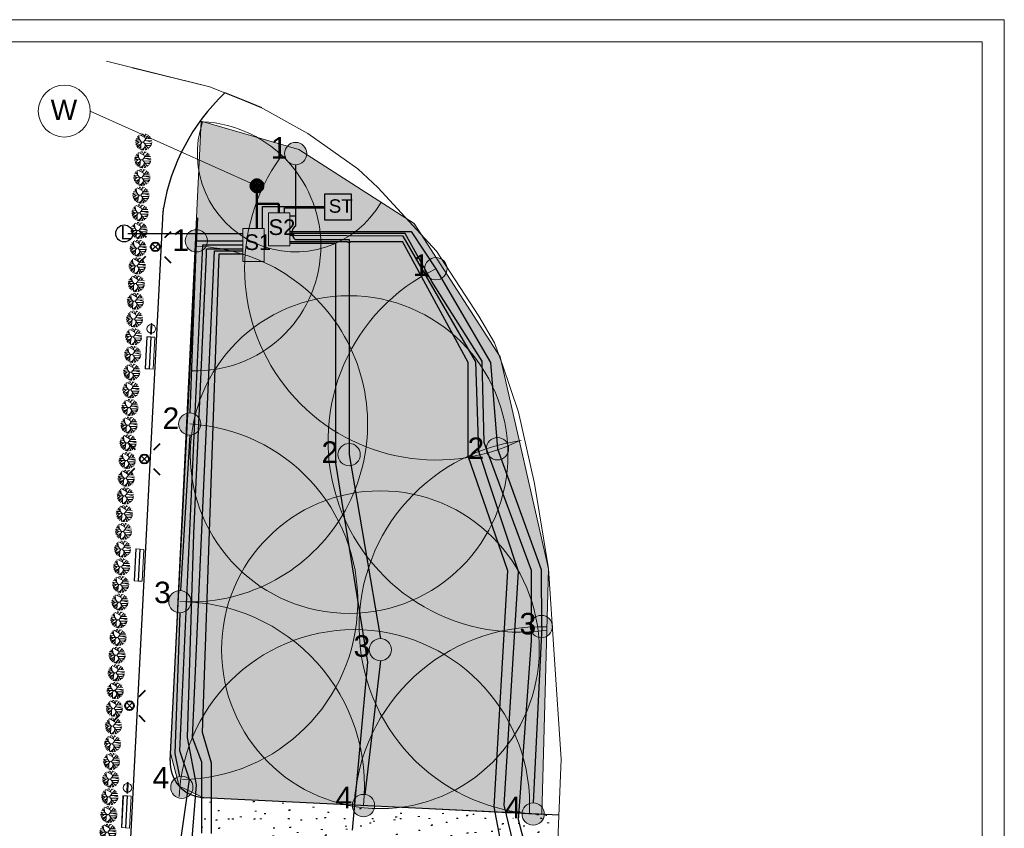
# Model space of a CAD drawing. Header units: metres. Extents: x -0.21 to 0.92, y -0.3 to 0.33.
# Tile 9 of 18: x -0.01 to 0.21, y 0.11 to 0.3. Entities that reach past the tile are written whole.
import ezdxf

# ---------------------------------------------------------------- set-up
doc = ezdxf.new("R2010")
doc.units = ezdxf.units.M
doc.header["$LTSCALE"] = 0.0127
doc.layers.add('Design Layer-1', color=7, linetype='Continuous')
doc.layers.add('nawodnienie', color=7, linetype='Continuous')
doc.styles.add('Arial', font='arial.ttf')

# ---------------------------------------------------------------- blocks, each defined once
blk = doc.blocks.new('thuja M')
at = {"color": 3, "linetype": 'Continuous', "lineweight": 18, "true_color": 0x00ff00, "transparency": 33554687}
for p, q in [((6591187.757298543, 5674830.096111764), (6591187.476172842, 5674830.512237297)), ((6591187.615339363, 5674830.306241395), (6591187.588582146, 5674830.611166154)), ((6591188.030408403, 5674830.43351465), (6591187.647005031, 5674830.646760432)), ((6591187.802077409, 5674830.560510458), (6591187.822690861, 5674830.70950627)), ((6591188.092481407, 5674830.307144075), (6591187.890200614, 5674830.718954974)), ((6591188.004995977, 5674830.485250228), (6591188.08761177, 5674830.704294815)), ((6591188.053624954, 5674830.613528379), (6591188.201847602, 5674830.665242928)), ((6591188.280421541, 5674830.342514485), (6591188.385812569, 5674830.537875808)), ((6591188.372994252, 5674830.339919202), (6591188.434070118, 5674830.483874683)), ((6591187.932484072, 5674830.091455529), (6591187.316962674, 5674830.102640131)), ((6591187.457453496, 5674829.974068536), (6591187.319763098, 5674830.035351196)), ((6591187.515200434, 5674830.099701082), (6591187.332187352, 5674830.232446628)), ((6591187.618378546, 5674830.24982669), (6591187.35223022, 5674830.261294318)), ((6591187.594883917, 5674830.100575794), (6591187.361905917, 5674829.886115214)), ((6591187.37633933, 5674829.844892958), (6591187.683891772, 5674829.914029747)), ((6591187.561166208, 5674830.386429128), (6591187.379543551, 5674830.367965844)), ((6591187.522137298, 5674829.877667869), (6591187.429093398, 5674829.737355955)), ((6591187.830801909, 5674830.095022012), (6591187.484603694, 5674829.668508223)), ((6591187.729639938, 5674829.777387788), (6591187.572821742, 5674829.590013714)), ((6591187.626414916, 5674830.24982669), (6591187.649350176, 5674830.24982669)), ((6591187.735827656, 5674829.978014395), (6591187.721373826, 5674829.509372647)), ((6591188.070579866, 5674829.895879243), (6591187.929112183, 5674829.468954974)), ((6591188.001894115, 5674829.993154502), (6591188.561667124, 5674829.997445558)), ((6591188.015133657, 5674830.18780417), (6591188.560593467, 5674830.199127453)), ((6591188.024558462, 5674829.756994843), (6591188.174064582, 5674829.512943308)), ((6591188.121132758, 5674829.837453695), (6591188.509006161, 5674829.826873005)), ((6591188.125957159, 5674830.346844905), (6591188.521175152, 5674830.335764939)), ((6591188.17450903, 5674830.191112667), (6591188.569283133, 5674830.088965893)), ((6591188.247175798, 5674829.834015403), (6591188.471836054, 5674829.759471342)), ((6591188.300516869, 5674829.832560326), (6591188.534572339, 5674829.889323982)), ((6591188.403025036, 5674829.996229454), (6591188.546283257, 5674829.926737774)), ((6591188.00248097, 5674829.690368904), (6591187.774761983, 5674829.49185339)), ((6591187.880666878, 5674829.584176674), (6591187.884487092, 5674829.471548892)), ((6591188.098569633, 5674829.636180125), (6591188.078089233, 5674829.483518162)), ((6591188.232857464, 5674829.666055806), (6591188.406486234, 5674829.673795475))]:
    blk.add_line(p, q, dxfattribs=at)
at = {"color": 3, "linetype": 'Continuous', "lineweight": 18, "true_color": 0x00ff00, "transparency": 33554687, "flags": 128}
blk.add_lwpolyline([(6591188.316175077, 5674830.597937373), (6591187.932484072, 5674830.091455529), (6591188.295490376, 5674829.577352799)], dxfattribs=at)
blk = doc.blocks.new('other_WLZ')
at = {"color": 250, "linetype": 'Continuous', "lineweight": 100, "true_color": 0x333333, "transparency": 33554687}
blk.add_polyline3d([(0.300000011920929, 1.836970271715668e-17, 0), (0.2942355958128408, -0.05852709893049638, 0), (0.2771638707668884, -0.114805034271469, 0), (0.2494408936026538, -0.166671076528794, 0), (0.212132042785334, -0.212132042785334, 0), (0.166671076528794, -0.2494408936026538, 0), (0.114805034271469, -0.2771638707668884, 0), (0.05852709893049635, -0.2942355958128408, 0), (0, -0.300000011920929, 0), (-0.05852709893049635, -0.2942355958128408, 0), (-0.114805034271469, -0.2771638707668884, 0), (-0.166671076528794, -0.2494408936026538, 0), (-0.212132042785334, -0.212132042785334, 0), (-0.2494408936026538, -0.166671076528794, 0), (-0.2771638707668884, -0.114805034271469, 0), (-0.2942355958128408, -0.05852709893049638, 0), (-0.300000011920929, 1.836970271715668e-17, 0), (-0.2942355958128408, 0.05852709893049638, 0), (-0.2771638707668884, 0.114805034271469, 0), (-0.2494408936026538, 0.166671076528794, 0), (-0.212132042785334, 0.212132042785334, 0), (-0.166671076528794, 0.2494408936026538, 0), (-0.114805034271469, 0.2771638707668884, 0), (-0.05852709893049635, 0.2942355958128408, 0), (0, 0.300000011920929, 0), (0.05852709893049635, 0.2942355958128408, 0), (0.114805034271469, 0.2771638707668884, 0), (0.166671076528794, 0.2494408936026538, 0), (0.212132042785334, 0.212132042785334, 0), (0.2494408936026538, 0.166671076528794, 0), (0.2771638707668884, 0.114805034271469, 0), (0.2942355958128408, 0.05852709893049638, 0), (0.300000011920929, 1.836970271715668e-17, 0)], dxfattribs=at)
blk = doc.blocks.new('other_UGE')
at = {"color": 250, "linetype": 'Continuous', "lineweight": 100, "true_color": 0x333333, "transparency": 33554687}
blk.add_polyline3d([(0.0625, 3.827021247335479e-18, 0), (0.0612990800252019, -0.01219314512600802, 0), (0.05774247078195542, -0.02391771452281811, 0), (0.05196685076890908, -0.03472313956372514, 0), (0.04419417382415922, -0.04419417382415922, 0), (0.03472313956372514, -0.05196685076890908, 0), (0.02391771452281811, -0.05774247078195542, 0), (0.01219314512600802, -0.0612990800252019, 0), (0, -0.0625, 0), (-0.01219314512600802, -0.0612990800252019, 0), (-0.02391771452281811, -0.05774247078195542, 0), (-0.03472313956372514, -0.05196685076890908, 0), (-0.04419417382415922, -0.04419417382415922, 0), (-0.05196685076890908, -0.03472313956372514, 0), (-0.05774247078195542, -0.02391771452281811, 0), (-0.0612990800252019, -0.01219314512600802, 0), (-0.0625, 3.827021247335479e-18, 0), (-0.0612990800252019, 0.01219314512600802, 0), (-0.05774247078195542, 0.02391771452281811, 0), (-0.05196685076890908, 0.03472313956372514, 0), (-0.04419417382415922, 0.04419417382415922, 0), (-0.03472313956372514, 0.05196685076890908, 0), (-0.02391771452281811, 0.05774247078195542, 0), (-0.01219314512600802, 0.0612990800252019, 0), (0, 0.0625, 0), (0.01219314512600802, 0.0612990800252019, 0), (0.02391771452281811, 0.05774247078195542, 0), (0.03472313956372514, 0.05196685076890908, 0), (0.04419417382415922, 0.04419417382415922, 0), (0.05196685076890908, 0.03472313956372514, 0), (0.05774247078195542, 0.02391771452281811, 0), (0.0612990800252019, 0.01219314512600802, 0), (0.0625, 3.827021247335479e-18, 0)], dxfattribs=at)
blk = doc.blocks.new('Group-27-1')
at = {"color": 150, "linetype": 'Continuous', "lineweight": 5, "true_color": 0x008ee9, "transparency": 33554687}
blk.add_circle((-0.5655923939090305, 69.04446396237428), 1.466129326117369, dxfattribs=at)
at = {"color": 150, "true_color": 0x008ee9, "transparency": 33554687, "insert": (-1.335466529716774, 69.68570160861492), "char_height": 1.136881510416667, "attachment_point": 1, "line_spacing_factor": 0.9673603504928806, "style": 'Arial'}
blk.add_mtext('W', dxfattribs=at)

msp = doc.modelspace()

# ---------------------------------------------------------------- hatches: boundary and pattern name
at = {"layer": 'nawodnienie', "linetype": 'Continuous', "lineweight": 0, "true_color": 0xe2e6cf, "transparency": 33554687}
msp.add_hatch(color=254, dxfattribs=at).paths.add_polyline_path([(0.1055522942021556, 0.1174000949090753), (0.03802762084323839, 0.1207760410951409), (0.02921887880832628, 0.1211886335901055), (0.02367946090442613, 0.1238122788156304), (0.0217068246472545, 0.131236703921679), (0.02195177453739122, 0.135942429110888), (0.0286056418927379, 0.2738826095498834), (0.05066729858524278, 0.267499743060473), (0.07670872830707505, 0.2507641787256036), (0.09613703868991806, 0.2206723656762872), (0.1070424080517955, 0.1728608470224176)])
at = {"layer": 'nawodnienie', "linetype": 'Continuous', "lineweight": 0, "true_color": 0x6c00d2, "transparency": 33554687}
h = msp.add_hatch(color=192, dxfattribs=at)
edge = h.paths.add_edge_path()
edge.add_arc((0.04996964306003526, 0.2665795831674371), 0.002516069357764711, 0, 360)
at = {"layer": 'nawodnienie', "linetype": 'Continuous', "lineweight": 0, "true_color": 0xd4afda, "transparency": 33554687}
msp.add_hatch(color=9, dxfattribs=at).paths.add_polyline_path([(0.0565568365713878, 0.25752), (0.06253637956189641, 0.25752), (0.06253637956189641, 0.2515404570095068), (0.0565568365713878, 0.2515404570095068)])
at = {"layer": 'nawodnienie', "linetype": 'Continuous', "lineweight": 0, "true_color": 0xe9f3f3, "transparency": 33554687}
for points in [[(0.0438461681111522, 0.2531698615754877), (0.0486880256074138, 0.2531698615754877), (0.0486880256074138, 0.2457371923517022), (0.0438461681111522, 0.2457371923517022)], [(0.03804871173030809, 0.2496867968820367), (0.04289056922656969, 0.2496867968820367), (0.04289056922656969, 0.2422541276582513), (0.03804871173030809, 0.2422541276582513)]]:
    msp.add_hatch(color=7, dxfattribs=at).paths.add_polyline_path(points)
at = {"layer": 'nawodnienie', "linetype": 'Continuous', "lineweight": 0, "true_color": 0x0031d1, "transparency": 33554687}
h = msp.add_hatch(color=162, dxfattribs=at)
edge = h.paths.add_edge_path()
edge.add_arc((0.0275405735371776, 0.2468823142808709), 0.002516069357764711, 0, 360)
at = {"layer": 'nawodnienie', "linetype": 'Continuous', "lineweight": 0, "true_color": 0xff0000, "transparency": 33554687}
h = msp.add_hatch(color=1, dxfattribs=at)
edge = h.paths.add_edge_path()
edge.add_arc((0.08163868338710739, 0.2405847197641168), 0.002516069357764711, 0, 360)
at = {"layer": 'nawodnienie', "linetype": 'Continuous', "lineweight": 0, "true_color": 0x0031d1, "transparency": 33554687}
h = msp.add_hatch(color=162, dxfattribs=at)
edge = h.paths.add_edge_path()
edge.add_arc((0.02605607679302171, 0.2055410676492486), 0.002516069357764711, 0, 360)
at = {"layer": 'nawodnienie', "linetype": 'Continuous', "lineweight": 0, "true_color": 0xff0000, "transparency": 33554687}
h = msp.add_hatch(color=1, dxfattribs=at)
edge = h.paths.add_edge_path()
edge.add_arc((0.09554889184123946, 0.1999509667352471), 0.002516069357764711, 0, 360)
at = {"layer": 'nawodnienie', "linetype": 'Continuous', "lineweight": 0, "true_color": 0x6c00d2, "transparency": 33554687}
h = msp.add_hatch(color=192, dxfattribs=at)
edge = h.paths.add_edge_path()
edge.add_arc((0.06204627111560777, 0.1986318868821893), 0.002516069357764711, 0, 360)
at = {"layer": 'nawodnienie', "linetype": 'Continuous', "lineweight": 0, "true_color": 0x0031d1, "transparency": 33554687}
h = msp.add_hatch(color=162, dxfattribs=at)
edge = h.paths.add_edge_path()
edge.add_arc((0.0238298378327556, 0.1654345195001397), 0.002516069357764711, 0, 360)
at = {"layer": 'nawodnienie', "linetype": 'Continuous', "lineweight": 0, "true_color": 0xff0000, "transparency": 33554687}
h = msp.add_hatch(color=1, dxfattribs=at)
edge = h.paths.add_edge_path()
edge.add_arc((0.1054447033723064, 0.1598183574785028), 0.002516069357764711, 0, 360)
at = {"layer": 'nawodnienie', "linetype": 'Continuous', "lineweight": 0, "true_color": 0x6c00d2, "transparency": 33554687}
h = msp.add_hatch(color=192, dxfattribs=at)
edge = h.paths.add_edge_path()
edge.add_arc((0.06910155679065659, 0.1545935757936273), 0.002516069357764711, 0, 360)
at = {"layer": 'nawodnienie', "linetype": 'Continuous', "lineweight": 5, "true_color": 0xff00ff, "transparency": 33554687}
h = msp.add_hatch(dxfattribs=at)
h.set_pattern_fill('AR-SAND_3-1', color=6, scale=4.000000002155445, style=0, pattern_type=2)
h.set_pattern_definition([(-48.55481375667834, (2118.142719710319, -11944.28346248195), (0.01558888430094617, 0.001588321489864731), [0.0001599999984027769, -0.03922015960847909]), (-48.55481375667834, (2118.142930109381, -11944.28370075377), (0.01558888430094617, 0.001588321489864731), [0.0001599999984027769, -0.03922015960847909]), (-48.55481375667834, (2118.142932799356, -11944.2837038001), (0.01558888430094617, 0.001588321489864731), [0.0001599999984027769, -0.03922015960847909]), (-48.55481375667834, (2118.143167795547, -11944.28396992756), (0.01558888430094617, 0.001588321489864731), [0.0001599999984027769, -0.03922015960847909]), (-48.55481375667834, (2118.143170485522, -11944.28397297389), (0.01558888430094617, 0.001588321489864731), [0.0001599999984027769, -0.03922015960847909]), (-78.5548140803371, (2118.142719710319, -11944.28346248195), (0.02387374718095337, -0.01277244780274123), [0.0001599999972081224, -0.02190751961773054]), (-78.5548140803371, (2118.142754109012, -11944.28363238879), (0.02387374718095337, -0.01277244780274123), [0.0001599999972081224, -0.02190751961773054]), (-78.5548140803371, (2118.142754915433, -11944.28363637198), (0.02387374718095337, -0.01277244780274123), [0.0001599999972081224, -0.02190751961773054]), (-78.5548140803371, (2118.142811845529, -11944.28391756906), (0.02387374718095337, -0.01277244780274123), [0.0001599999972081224, -0.02190751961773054]), (-78.5548140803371, (2118.14281265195, -11944.28392155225), (0.02387374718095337, -0.01277244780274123), [0.0001599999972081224, -0.02190751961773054]), (-118.5548147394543, (2118.142031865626, -11944.27348873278), (0.001787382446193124, -0.025248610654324), [0.0001599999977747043, -0.03763519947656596]), (-118.5548147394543, (2118.141980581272, -11944.27358297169), (0.001787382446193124, -0.025248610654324), [0.0001599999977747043, -0.03763519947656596]), (-118.5548147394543, (2118.141978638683, -11944.27358654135), (0.001787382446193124, -0.025248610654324), [0.0001599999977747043, -0.03763519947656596]), (-118.5548147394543, (2118.141799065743, -11944.27391652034), (0.001787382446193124, -0.025248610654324), [0.0001599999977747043, -0.03763519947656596]), (-118.5548147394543, (2118.141797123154, -11944.27392008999), (0.001787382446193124, -0.025248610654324), [0.0001599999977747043, -0.03763519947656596]), (-128.5548148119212, (2118.142031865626, -11944.27348873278), (0.00879793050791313, -0.02388508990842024), [0.0001599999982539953, -0.02243583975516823]), (-128.5548148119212, (2118.141997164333, -11944.27353227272), (0.00879793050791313, -0.02388508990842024), [0.0001599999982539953, -0.02243583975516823]), (-128.5548148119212, (2118.141994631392, -11944.27353545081), (0.00879793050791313, -0.02388508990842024), [0.0001599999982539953, -0.02243583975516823]), (-128.5548148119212, (2118.14184026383, -11944.2737291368), (0.00879793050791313, -0.02388508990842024), [0.0001599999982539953, -0.02243583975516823]), (-128.5548148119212, (2118.141837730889, -11944.2737323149), (0.00879793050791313, -0.02388508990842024), [0.0001599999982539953, -0.02243583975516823])])
h.paths.add_polyline_path([(-0.00472076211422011, -0.2247465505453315), (0.00325159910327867, -0.2251591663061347), (0.02162269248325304, 0.1295862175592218), (0.01360725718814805, 0.1296019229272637)])
at = {"layer": 'nawodnienie', "linetype": 'Continuous', "lineweight": 0, "true_color": 0x0031d1, "transparency": 33554687}
h = msp.add_hatch(color=162, dxfattribs=at)
edge = h.paths.add_edge_path()
edge.add_arc((0.02428118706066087, 0.1235272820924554), 0.002516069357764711, 0, 360)
at = {"layer": 'nawodnienie', "linetype": 'Continuous', "lineweight": 5, "true_color": 0xff00ff, "transparency": 33554687}
h = msp.add_hatch(dxfattribs=at)
h.set_pattern_fill('AR-SAND_3', color=6, style=0, pattern_type=2)
h.set_pattern_definition([(37.50000000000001, (0.0001376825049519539, 1.353553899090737), (-0.0001280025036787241, 0.00391530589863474), [4e-05, -0.009805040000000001]), (37.50000000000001, (0.0002007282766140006, 1.353602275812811), (-0.0001280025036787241, 0.00391530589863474), [4e-05, -0.009805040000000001]), (37.50000000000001, (0.0002015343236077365, 1.353602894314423), (-0.0001280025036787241, 0.00391530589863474), [4e-05, -0.009805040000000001]), (37.50000000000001, (0.0002719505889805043, 1.353656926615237), (-0.0001280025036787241, 0.00391530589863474), [4e-05, -0.009805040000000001]), (37.50000000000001, (0.0002727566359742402, 1.353657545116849), (-0.0001280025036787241, 0.00391530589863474), [4e-05, -0.009805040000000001]), (7.499999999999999, (0.0001376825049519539, 1.353553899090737), (0.003596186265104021, 0.005734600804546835), [4e-05, -0.005476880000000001]), (7.499999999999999, (0.0001806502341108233, 1.353559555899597), (0.003596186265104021, 0.005734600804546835), [4e-05, -0.005476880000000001]), (7.499999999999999, (0.0001816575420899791, 1.353559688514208), (0.003596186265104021, 0.005734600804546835), [4e-05, -0.005476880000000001]), (7.499999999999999, (0.0002527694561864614, 1.353569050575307), (0.003596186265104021, 0.005734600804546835), [4e-05, -0.005476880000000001]), (7.499999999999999, (0.0002537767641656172, 1.353569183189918), (0.003596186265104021, 0.005734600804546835), [4e-05, -0.005476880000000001]), (-32.50000000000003, (-0.002361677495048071, 1.353553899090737), (0.006327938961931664, 1.149747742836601e-05), [4e-05, -0.009408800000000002]), (-32.50000000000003, (-0.002339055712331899, 1.353539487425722), (0.006327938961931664, 1.149747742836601e-05), [4e-05, -0.009408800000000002]), (-32.50000000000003, (-0.002338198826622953, 1.35353894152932), (0.006327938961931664, 1.149747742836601e-05), [4e-05, -0.009408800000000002]), (-32.50000000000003, (-0.002258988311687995, 1.353488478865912), (0.006327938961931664, 1.149747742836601e-05), [4e-05, -0.009408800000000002]), (-32.50000000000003, (-0.002258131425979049, 1.35348793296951), (0.006327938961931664, 1.149747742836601e-05), [4e-05, -0.009408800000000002]), (-42.50000000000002, (-0.002361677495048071, 1.353553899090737), (0.006108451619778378, 0.001783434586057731), [4.000000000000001e-05, -0.005608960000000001]), (-42.50000000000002, (-0.002351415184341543, 1.353544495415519), (0.006108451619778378, 0.001783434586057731), [4.000000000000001e-05, -0.005608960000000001]), (-42.50000000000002, (-0.002350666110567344, 1.353543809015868), (0.006108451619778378, 0.001783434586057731), [4.000000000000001e-05, -0.005608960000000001]), (-42.50000000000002, (-0.002305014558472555, 1.353501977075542), (0.006108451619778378, 0.001783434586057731), [4.000000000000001e-05, -0.005608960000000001]), (-42.50000000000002, (-0.002304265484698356, 1.353501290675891), (0.006108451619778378, 0.001783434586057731), [4.000000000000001e-05, -0.005608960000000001])])
h.paths.add_polyline_path([(0.1091061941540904, 0.1092449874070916), (0.1094194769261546, 0.1172394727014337), (0.02921887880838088, 0.1211886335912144), (0.02876241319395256, 0.1132006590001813)])
at = {"layer": 'nawodnienie', "linetype": 'Continuous', "lineweight": 0, "true_color": 0x6c00d2, "transparency": 33554687}
h = msp.add_hatch(color=192, dxfattribs=at)
edge = h.paths.add_edge_path()
edge.add_arc((0.06529794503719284, 0.1194119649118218), 0.002516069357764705, 0, 360)
at = {"layer": 'nawodnienie', "linetype": 'Continuous', "lineweight": 0, "true_color": 0xff0000, "transparency": 33554687}
h = msp.add_hatch(color=1, dxfattribs=at)
edge = h.paths.add_edge_path()
edge.add_arc((0.1035966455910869, 0.1174978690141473), 0.002516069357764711, 0, 360)

# ---------------------------------------------------------------- linework, layer by layer
at = {"layer": 'Design Layer-1', "color": 7, "linetype": 'Continuous', "lineweight": 5, "transparency": 33554687, "flags": 128}
msp.add_lwpolyline([(-0.21016, 0.2968), (-0.2101599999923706, -0.2973806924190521), (0.2099677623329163, -0.2973806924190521), (0.2099677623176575, 0.2968), (-0.21016, 0.2968)], dxfattribs=at)
at = {"layer": 'Design Layer-1', "color": 7, "linetype": 'Continuous', "lineweight": 18, "transparency": 33554687, "flags": 128}
msp.add_lwpolyline([(-0.2051584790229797, 0.2917984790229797), (-0.2051584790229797, -0.2923791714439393), (0.2049662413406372, -0.2923791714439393), (0.2049662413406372, 0.2917984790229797)], close=True, dxfattribs=at)
at = {"layer": 'nawodnienie', "color": 7, "linetype": 'Continuous', "lineweight": 18, "transparency": 33554687}
msp.add_line((0.007234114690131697, 0.2874098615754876), (0.0306341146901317, 0.2816098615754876), dxfattribs=at)
at = {"layer": 'nawodnienie', "color": 6, "linetype": 'Continuous', "lineweight": 30, "true_color": 0xff00ff, "transparency": 33554687}
for p, q in [((0.03400131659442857, 0.2802655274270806), (0.03384173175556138, 0.2801533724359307)), ((0.0384741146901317, 0.2784798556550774), (0.03400131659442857, 0.2802655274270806)), ((0.04233673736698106, 0.2768894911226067), (0.0384741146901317, 0.2784798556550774)), ((0.04233662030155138, 0.2768894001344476), (0.04233673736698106, 0.2768894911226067)), ((0.02002469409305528, 0.2534148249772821), (-0.006095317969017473, -0.2509510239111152)), ((0.02162269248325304, 0.1295862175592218), (0.02786698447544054, 0.2520853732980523)), ((0.02786698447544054, 0.2520853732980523), (0.02786724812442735, 0.2520856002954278)), ((0.01396934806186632, 0.1364860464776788), (0.0139692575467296, 0.136487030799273)), ((0.02195177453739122, 0.135942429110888), (0.02194831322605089, 0.1359741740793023)), ((0.1094288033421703, 0.1172391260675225), (0.02921887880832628, 0.1211886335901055))]:
    msp.add_line(p, q, dxfattribs=at)
at = {"layer": 'nawodnienie', "color": 150, "linetype": 'Continuous', "lineweight": 5, "true_color": 0x008ee9, "transparency": 33554687}
msp.add_line((0.003602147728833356, 0.2761778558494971), (0.0412341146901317, 0.2592898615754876), dxfattribs=at)
at = {"layer": 'nawodnienie', "color": 4, "linetype": 'Continuous', "lineweight": 25, "true_color": 0x00feff, "transparency": 33554687}
for p, q in [((0.04996964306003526, 0.2640635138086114), (0.04996964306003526, 0.2502257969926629)), ((0.0486880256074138, 0.2524966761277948), (0.04996964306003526, 0.2524966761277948)), ((0.0486880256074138, 0.2490252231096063), (0.07602704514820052, 0.2490252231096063)), ((0.07602704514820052, 0.2490252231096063), (0.08163868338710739, 0.2405847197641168)), ((0.01207476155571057, 0.2485435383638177), (0.03804871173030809, 0.2485435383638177)), ((0.0275405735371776, 0.2468823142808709), (0.02605607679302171, 0.2080571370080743)), ((0.0275405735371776, 0.2468823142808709), (0.03804871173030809, 0.2468823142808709)), ((0.07466272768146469, 0.2485226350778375), (0.0486880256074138, 0.2485226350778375)), ((0.07423481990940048, 0.2479498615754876), (0.0486880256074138, 0.2480646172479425)), ((0.0486880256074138, 0.246769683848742), (0.06163518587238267, 0.246769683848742)), ((0.0499028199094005, 0.2471938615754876), (0.06204627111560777, 0.2471938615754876)), ((0.06204627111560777, 0.2471938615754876), (0.06204627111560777, 0.1986318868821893)), ((0.06245735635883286, 0.246769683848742), (0.07407186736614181, 0.246769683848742)), ((0.08891972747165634, 0.219394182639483), (0.07407186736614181, 0.246769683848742)), ((0.09063591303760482, 0.2195423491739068), (0.07423481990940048, 0.2479498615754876)), ((0.08074621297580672, 0.2377134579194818), (0.07466272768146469, 0.2485226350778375)), ((0.0238148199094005, 0.1317698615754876), (0.02904964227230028, 0.2459468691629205)), ((0.02904964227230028, 0.2459468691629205), (0.03804871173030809, 0.2459704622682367)), ((0.0298748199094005, 0.2438698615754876), (0.0298748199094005, 0.2450873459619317)), ((0.0298748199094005, 0.2450873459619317), (0.03804871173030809, 0.2450873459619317)), ((0.0308948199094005, 0.2284098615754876), (0.03162641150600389, 0.2446225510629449)), ((0.03162641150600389, 0.2446225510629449), (0.03804871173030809, 0.2446225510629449)), ((0.0590148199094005, 0.2463100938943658), (0.0486880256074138, 0.2463100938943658)), ((0.0590148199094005, 0.1966898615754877), (0.0590148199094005, 0.2463100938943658)), ((0.0269748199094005, 0.1807298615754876), (0.0298748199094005, 0.2438698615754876)), ((0.0289348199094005, 0.1358898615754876), (0.0327348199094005, 0.2439298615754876)), ((0.0327348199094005, 0.2439298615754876), (0.03804871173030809, 0.2439298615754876)), ((0.08163868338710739, 0.2405847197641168), (0.09399778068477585, 0.2194533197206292)), ((0.09207481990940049, 0.2196898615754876), (0.08074621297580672, 0.2377134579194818)), ((0.02667049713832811, 0.134795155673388), (0.0308948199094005, 0.2284098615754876)), ((0.08891972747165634, 0.1982785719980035), (0.08891972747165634, 0.219394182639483)), ((0.0913291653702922, 0.1993030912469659), (0.09063591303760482, 0.2195423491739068)), ((0.09250473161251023, 0.2013288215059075), (0.09207481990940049, 0.2196898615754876)), ((0.09399778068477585, 0.2194533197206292), (0.09554889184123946, 0.1999509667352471)), ((0.02605607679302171, 0.2030249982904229), (0.02397859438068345, 0.1679461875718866)), ((0.09425481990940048, 0.1966098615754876), (0.09250473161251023, 0.2013288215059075)), ((0.06204627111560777, 0.1986318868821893), (0.06910155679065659, 0.157109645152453)), ((0.09789481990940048, 0.1724098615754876), (0.08891972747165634, 0.1982785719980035)), ((0.1003078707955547, 0.1722672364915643), (0.0913291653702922, 0.1993030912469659)), ((0.09554889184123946, 0.1999509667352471), (0.1054148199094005, 0.1726898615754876)), ((0.06629481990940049, 0.1518098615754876), (0.0590148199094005, 0.1966898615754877)), ((0.1032148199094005, 0.1724499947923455), (0.09425481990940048, 0.1966098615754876)), ((0.02556, 0.13476), (0.0269748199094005, 0.1807298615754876)), ((0.09479340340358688, 0.1190917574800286), (0.09789481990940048, 0.1724098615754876)), ((0.09701481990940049, 0.1194898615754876), (0.1003078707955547, 0.1722672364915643)), ((0.1032148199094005, 0.1565698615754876), (0.1032148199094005, 0.1724499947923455)), ((0.1054148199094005, 0.1726898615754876), (0.1054447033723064, 0.1598183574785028)), ((0.0238298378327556, 0.1629184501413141), (0.0226948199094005, 0.1311698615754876)), ((0.1055684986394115, 0.159800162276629), (0.1035966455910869, 0.120013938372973)), ((0.1002948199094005, 0.1162098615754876), (0.1032148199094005, 0.1565698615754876)), ((0.06280300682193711, 0.1138727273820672), (0.06629481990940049, 0.1518098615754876)), ((0.06910155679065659, 0.1520775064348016), (0.06558895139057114, 0.1219111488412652)), ((0.03099466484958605, 0.129013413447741), (0.0289348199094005, 0.1358898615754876)), ((0.02761481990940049, 0.1240498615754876), (0.02556, 0.13476)), ((0.02876241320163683, 0.1292164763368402), (0.02667049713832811, 0.134795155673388)), ((0.0226948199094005, 0.1311698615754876), (0.02376982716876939, 0.1259908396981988)), ((0.02603943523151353, 0.125327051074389), (0.0238148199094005, 0.1317698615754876)), ((0.02876241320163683, 0.1132006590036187), (0.02876241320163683, 0.1292164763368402)), ((0.03099466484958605, 0.1130904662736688), (0.03099466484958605, 0.129013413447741)), ((0.02397358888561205, 0.1110584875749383), (0.02603943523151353, 0.125327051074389)), ((0.02625481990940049, 0.1076098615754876), (0.02761481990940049, 0.1240498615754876)), ((0.09732157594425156, 0.1057169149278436), (0.09479340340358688, 0.1190917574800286)), ((0.1004948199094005, 0.1051298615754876), (0.09701481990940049, 0.1194898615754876)), ((0.1019268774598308, 0.1098804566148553), (0.1002948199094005, 0.1162098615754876))]:
    msp.add_line(p, q, dxfattribs=at)
at = {"layer": 'nawodnienie', "color": 162, "linetype": 'Continuous', "lineweight": 50, "true_color": 0x0031d1, "transparency": 33554687}
for p, q in [((0.0412341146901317, 0.2592898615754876), (0.0412341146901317, 0.2552342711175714)), ((0.0412341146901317, 0.2552342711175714), (0.04621047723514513, 0.2552342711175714)), ((0.0412341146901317, 0.2552342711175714), (0.0412341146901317, 0.2496867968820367)), ((0.04621047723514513, 0.2552342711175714), (0.04621047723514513, 0.2531698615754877))]:
    msp.add_line(p, q, dxfattribs=at)
at = {"layer": 'nawodnienie', "color": 7, "linetype": 'Continuous', "lineweight": 25, "transparency": 33554687}
for p, q in [((0.04247276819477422, 0.2496867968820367), (0.04247276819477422, 0.2546609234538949)), ((0.04247276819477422, 0.2546609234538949), (0.0565568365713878, 0.2546609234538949)), ((0.0474775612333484, 0.2531698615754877), (0.0474775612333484, 0.2543588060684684)), ((0.0474775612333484, 0.2543588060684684), (0.0565568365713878, 0.2543588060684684))]:
    msp.add_line(p, q, dxfattribs=at)
at = {"layer": 'nawodnienie', "color": 1, "linetype": 'Continuous', "lineweight": 40, "true_color": 0xff0000, "transparency": 33554687}
for p, q in [((0.01482220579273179, 0.2491256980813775), (0.01621114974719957, 0.2476866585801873)), ((0.02045312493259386, 0.2476115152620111), (0.02189216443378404, 0.2490004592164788)), ((0.01469696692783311, 0.2420557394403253), (0.0161360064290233, 0.2434446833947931)), ((0.02037798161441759, 0.2433695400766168), (0.02176692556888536, 0.2419305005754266)), ((0.01233943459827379, 0.201235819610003), (0.01372837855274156, 0.1997967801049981)), ((0.01797035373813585, 0.1997216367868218), (0.01940939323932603, 0.2011105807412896)), ((0.0122141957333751, 0.1941658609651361), (0.01365323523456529, 0.1955548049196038)), ((0.01789521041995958, 0.1954796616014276), (0.01928415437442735, 0.1940406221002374)), ((0.008991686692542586, 0.1455527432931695), (0.01038063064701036, 0.1441137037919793)), ((0.01462260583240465, 0.144038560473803), (0.01606164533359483, 0.1454275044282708)), ((0.008866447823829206, 0.1384827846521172), (0.01030548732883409, 0.139871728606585)), ((0.01454746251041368, 0.1397965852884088), (0.01593640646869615, 0.1383575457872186))]:
    msp.add_line(p, q, dxfattribs=at)
at = {"layer": 'nawodnienie', "color": 1, "linetype": 'Continuous', "lineweight": 9, "true_color": 0xff0000, "transparency": 33554687}
for p, q in [((0.01758744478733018, 0.2462352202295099), (0.01900168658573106, 0.2448209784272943)), ((0.01900168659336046, 0.2462352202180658), (0.01758744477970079, 0.2448209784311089)), ((0.01510467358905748, 0.1983453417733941), (0.01651891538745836, 0.1969310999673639)), ((0.01651891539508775, 0.1983453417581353), (0.01510467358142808, 0.1969310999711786)), ((0.01175692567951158, 0.1426622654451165), (0.01317116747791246, 0.1412480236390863)), ((0.01317116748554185, 0.1426622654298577), (0.01175692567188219, 0.141248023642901))]:
    msp.add_line(p, q, dxfattribs=at)
at = {"layer": 'nawodnienie', "color": 14, "linetype": 'Continuous', "lineweight": 9, "true_color": 0x990000, "transparency": 33554687, "flags": 128}
msp.add_lwpolyline([(0.01307565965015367, 0.285951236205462), (0.0306341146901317, 0.2816098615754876), (0.04202259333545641, 0.2770631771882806), (0.0527541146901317, 0.2711298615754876), (0.06399361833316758, 0.2631037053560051), (0.06849657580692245, 0.2589091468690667), (0.08175411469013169, 0.2445698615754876), (0.09134577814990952, 0.2298899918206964), (0.0948741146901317, 0.2238498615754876), (0.0966486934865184, 0.2188887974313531), (0.1003153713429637, 0.2082365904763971), (0.1038741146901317, 0.1920898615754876), (0.1070422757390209, 0.1728989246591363), (0.1083141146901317, 0.1534898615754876), (0.1099541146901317, 0.1298898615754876), (0.1052314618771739, 0.01615724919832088), (0.1021173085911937, -0.05742794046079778)], dxfattribs=at)
at = {"layer": 'nawodnienie', "color": 3, "linetype": 'Continuous', "lineweight": 18, "true_color": 0x00ff00, "transparency": 33554687, "flags": 128}
msp.add_lwpolyline([(0.1055522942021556, 0.1174000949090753), (0.03802762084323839, 0.1207760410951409), (0.02921887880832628, 0.1211886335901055), (0.02367946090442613, 0.1238122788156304), (0.0217068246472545, 0.131236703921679), (0.02195177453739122, 0.135942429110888), (0.0286056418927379, 0.2738826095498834), (0.05066729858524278, 0.267499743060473), (0.07670872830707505, 0.2507641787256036), (0.09613703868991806, 0.2206723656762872), (0.1070424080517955, 0.1728608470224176)], close=True, dxfattribs=at)
at = {"layer": 'nawodnienie', "color": 7, "linetype": 'Continuous', "lineweight": 25, "transparency": 33554687, "flags": 128}
msp.add_lwpolyline([(0.0565568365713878, 0.25752), (0.06253637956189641, 0.25752), (0.06253637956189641, 0.2515404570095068), (0.0565568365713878, 0.2515404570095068)], close=True, dxfattribs=at)
at = {"layer": 'nawodnienie', "color": 18, "linetype": 'Continuous', "lineweight": 5, "true_color": 0x000000, "transparency": 33554687, "flags": 128}
for points in [[(0.0438461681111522, 0.2531698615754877), (0.0486880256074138, 0.2531698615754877), (0.0486880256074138, 0.2457371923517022), (0.0438461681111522, 0.2457371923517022)], [(0.03804871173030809, 0.2496867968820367), (0.04289056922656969, 0.2496867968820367), (0.04289056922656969, 0.2422541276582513), (0.03804871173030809, 0.2422541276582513)]]:
    msp.add_lwpolyline(points, close=True, dxfattribs=at)
at = {"layer": 'nawodnienie', "color": 4, "linetype": 'Continuous', "lineweight": 9, "true_color": 0x00ffff, "transparency": 33554687, "flags": 128}
for points in [[(0.01731968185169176, 0.2282276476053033), (0.01751952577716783, 0.2282197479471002), (0.01742472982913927, 0.2258216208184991), (0.01722488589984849, 0.2258295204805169), (0.01731968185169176, 0.2282276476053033)], [(0.0119546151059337, 0.1246305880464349), (0.01215445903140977, 0.1246226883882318), (0.01205966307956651, 0.1222245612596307), (0.01185981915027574, 0.1222324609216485), (0.0119546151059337, 0.1246305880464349)]]:
    msp.add_lwpolyline(points, dxfattribs=at)
at = {"layer": 'nawodnienie', "color": 4, "linetype": 'Continuous', "lineweight": 18, "true_color": 0x00ffff, "transparency": 33554687, "flags": 128}
for points in [[(0.01599298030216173, 0.2180323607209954), (0.01609285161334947, 0.2180272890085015), (0.01645801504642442, 0.2252180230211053), (0.01635814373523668, 0.2252230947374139), (0.01599298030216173, 0.2180323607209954)], [(0.01599299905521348, 0.2180327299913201), (0.01609287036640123, 0.2180276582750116), (0.01645803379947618, 0.22521839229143), (0.01635816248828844, 0.2252234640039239), (0.01599299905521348, 0.2180327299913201)], [(0.01609287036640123, 0.2180276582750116), (0.01691181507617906, 0.2179860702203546), (0.01727697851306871, 0.2251768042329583), (0.01645803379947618, 0.22521839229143), (0.01609287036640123, 0.2180276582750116)], [(0.01609287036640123, 0.2180276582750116), (0.01691181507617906, 0.2179860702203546), (0.01727697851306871, 0.2251768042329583), (0.01645803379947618, 0.22521839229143), (0.01609287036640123, 0.2180276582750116)], [(0.01781065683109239, 0.217940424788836), (0.01699171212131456, 0.2179820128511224), (0.01735687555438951, 0.2251727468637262), (0.01817582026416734, 0.2251311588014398), (0.01781065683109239, 0.217940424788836)], [(0.01351287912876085, 0.1701427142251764), (0.01361275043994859, 0.1701376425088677), (0.01397791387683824, 0.1773283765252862), (0.0138780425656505, 0.1773334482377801), (0.01351287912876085, 0.1701427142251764)], [(0.01351287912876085, 0.1701427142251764), (0.01361275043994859, 0.1701376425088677), (0.01397791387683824, 0.1773283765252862), (0.0138780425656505, 0.1773334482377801), (0.01351287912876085, 0.1701427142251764)], [(0.01361275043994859, 0.1701376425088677), (0.01443169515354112, 0.1700960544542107), (0.01479685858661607, 0.1772867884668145), (0.01397791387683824, 0.1773283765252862), (0.01361275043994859, 0.1701376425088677)], [(0.01361275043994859, 0.1701376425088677), (0.01443169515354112, 0.1700960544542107), (0.01479685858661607, 0.1772867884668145), (0.01397791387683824, 0.1773283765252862), (0.01361275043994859, 0.1701376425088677)], [(0.01533053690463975, 0.1700504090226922), (0.01451159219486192, 0.1700919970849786), (0.01487675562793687, 0.1772827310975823), (0.0156957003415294, 0.177241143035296), (0.01533053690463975, 0.1700504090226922)], [(0.01062793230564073, 0.1144356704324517), (0.01072780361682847, 0.1144305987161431), (0.01109296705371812, 0.1216213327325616), (0.01099309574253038, 0.1216264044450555), (0.01062793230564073, 0.1144356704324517)], [(0.01062793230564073, 0.1144356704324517), (0.01072780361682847, 0.1144305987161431), (0.01109296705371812, 0.1216213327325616), (0.01099309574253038, 0.1216264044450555), (0.01062793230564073, 0.1144356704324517)], [(0.01072780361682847, 0.1144305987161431), (0.011546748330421, 0.1143890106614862), (0.01191191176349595, 0.1215797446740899), (0.01109296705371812, 0.1216213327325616), (0.01072780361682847, 0.1144305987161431)], [(0.01072780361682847, 0.1144305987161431), (0.011546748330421, 0.1143890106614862), (0.01191191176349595, 0.1215797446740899), (0.01109296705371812, 0.1216213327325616), (0.01072780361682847, 0.1144305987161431)], [(0.01244559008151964, 0.1143433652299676), (0.01162664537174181, 0.114384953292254), (0.01199180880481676, 0.1215756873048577), (0.01281075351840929, 0.1215340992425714), (0.01244559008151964, 0.1143433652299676)]]:
    msp.add_lwpolyline(points, dxfattribs=at)
at = {"layer": 'nawodnienie', "color": 7, "linetype": 'Continuous', "lineweight": 18, "transparency": 33554687, "flags": 128}
for points in [[(0.01781065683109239, 0.217940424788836), (0.01699171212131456, 0.2179820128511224), (0.01735687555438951, 0.2251727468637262), (0.01817582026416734, 0.2251311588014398), (0.01781065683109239, 0.217940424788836)], [(0.01533053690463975, 0.1700504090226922), (0.01451159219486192, 0.1700919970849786), (0.01487675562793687, 0.1772827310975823), (0.0156957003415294, 0.177241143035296), (0.01533053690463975, 0.1700504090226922)], [(0.01244559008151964, 0.1143433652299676), (0.01162664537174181, 0.114384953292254), (0.01199180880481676, 0.1215756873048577), (0.01281075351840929, 0.1215340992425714), (0.01244559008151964, 0.1143433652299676)]]:
    msp.add_lwpolyline(points, dxfattribs=at)
at = {"layer": 'nawodnienie', "color": 155, "linetype": 'Continuous', "lineweight": 5, "true_color": 0x32709a, "transparency": 33554687}
for centre, radius in [((0.04996964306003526, 0.2665795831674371), 0.002516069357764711), ((0.0275405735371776, 0.2468823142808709), 0.002516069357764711), ((0.08163868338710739, 0.2405847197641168), 0.002516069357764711), ((0.06204627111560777, 0.1986318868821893), 0.03586356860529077), ((0.02605607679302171, 0.2055410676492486), 0.002516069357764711), ((0.09554889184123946, 0.1999509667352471), 0.002516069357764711), ((0.06204627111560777, 0.1986318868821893), 0.002516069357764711), ((0.06910155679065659, 0.1545935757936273), 0.03586356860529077), ((0.0238298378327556, 0.1654345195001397), 0.002516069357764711), ((0.1054447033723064, 0.1598183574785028), 0.002516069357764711), ((0.06910155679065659, 0.1545935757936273), 0.002516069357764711), ((0.02428118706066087, 0.1235272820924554), 0.002516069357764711), ((0.06529794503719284, 0.1194119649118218), 0.002516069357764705), ((0.1035966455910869, 0.1174978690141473), 0.002516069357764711)]:
    msp.add_circle(centre, radius, dxfattribs=at)
at = {"layer": 'nawodnienie', "color": 7, "linetype": 'Continuous', "lineweight": 25, "transparency": 33554687}
msp.add_circle((0.01128, 0.2485523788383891), 0.001908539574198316, dxfattribs=at)
at = {"layer": 'nawodnienie', "color": 1, "linetype": 'Continuous', "lineweight": 9, "true_color": 0xff0000, "transparency": 33554687}
for centre in [(0.01829456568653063, 0.24552809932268), (0.01581179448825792, 0.1976382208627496), (0.01246404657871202, 0.141955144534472)]:
    msp.add_circle(centre, 0.001000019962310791, dxfattribs=at)
at = {"layer": 'nawodnienie', "color": 1, "linetype": 'Continuous', "lineweight": 40, "true_color": 0xff0000, "transparency": 33554687}
for centre in [(0.01829456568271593, 0.2455280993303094), (0.01581179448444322, 0.1976382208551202), (0.01246404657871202, 0.1419551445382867)]:
    msp.add_circle(centre, 0.0009877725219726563, dxfattribs=at)
at = {"layer": 'nawodnienie', "color": 4, "linetype": 'Continuous', "lineweight": 9, "true_color": 0x00ffff, "transparency": 33554687}
for centre in [(0.01737220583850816, 0.2270246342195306), (0.01200713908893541, 0.1234275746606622)]:
    msp.add_circle(centre, 0.001, dxfattribs=at)
at = {"layer": 'nawodnienie', "color": 6, "linetype": 'Continuous', "lineweight": 30, "true_color": 0xff00ff, "transparency": 33554687}
for centre, radius, start, end in [((0.06622574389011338, 0.2463972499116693), 0.04677820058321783, 133.8115406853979, 170.1948887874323), ((0.0280139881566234, 0.2530010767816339), 0.008000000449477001, 170.1948891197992, 177.0354243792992), ((0.02961231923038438, 0.1291789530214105), 0.007999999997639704, 177.0819212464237, 267.1810534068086)]:
    msp.add_arc(centre, radius, start, end, dxfattribs=at)
at = {"layer": 'nawodnienie', "color": 155, "linetype": 'Continuous', "lineweight": 5, "true_color": 0x32709a, "transparency": 33554687}
for centre, radius, start, end in [((0.0275405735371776, 0.2456819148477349), 0.02813098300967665, 267.9015207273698, 87.08191902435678), ((0.04996964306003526, 0.2665795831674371), 0.02219611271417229, 161.0805426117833, 330.0000012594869), ((0.08163868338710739, 0.2405847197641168), 0.0431778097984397, 144.3677035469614, 295.8411034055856), ((0.02605607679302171, 0.2055410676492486), 0.04016828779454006, 266.8228795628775, 87.92073230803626), ((0.1004588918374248, 0.2017244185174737), 0.04317780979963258, 115.8411034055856, 278.2705029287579), ((0.0238298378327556, 0.1654345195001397), 0.04016828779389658, 270.8067406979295, 86.82287956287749), ((0.106691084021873, 0.1597848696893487), 0.04240007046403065, 97.8539692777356, 268.460953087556), ((0.0238298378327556, 0.1237410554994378), 0.04169346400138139, 354.040157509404, 90), ((0.0632049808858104, 0.1195145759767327), 0.03960132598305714, 357.1819121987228, 177.1415008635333), ((0.1055522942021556, 0.1174000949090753), 0.04240007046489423, 88.46095308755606, 177.1414879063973)]:
    msp.add_arc(centre, radius, start, end, dxfattribs=at)
at = {"layer": 'nawodnienie', "color": 4, "linetype": 'Continuous', "lineweight": 25, "true_color": 0x00feff, "transparency": 33554687}
for centre, radius, start, end in [((0.05093693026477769, 0.2486877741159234), 0.001816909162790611, 122.1664444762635, 235.3083930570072), ((0.06204627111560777, 0.2470070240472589), 0.0004746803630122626, 210.0000023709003, 329.9999976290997)]:
    msp.add_arc(centre, radius, start, end, dxfattribs=at)

# ---------------------------------------------------------------- block references
at = {"layer": 'nawodnienie', "color": 7, "transparency": 33554687, "xscale": 0.004, "yscale": 0.004, "zscale": 0.004}
msp.add_blockref('Group-27-1', (0, 0), dxfattribs=at)
at = {"layer": 'nawodnienie', "color": 3, "true_color": 0x00ff00, "transparency": 33554687, "xscale": 0.003, "yscale": 0.003, "zscale": 0.003}
for p in [(-19773.54816325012, -17024.22109374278), (-19773.54837012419, -17024.22508838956), (-19773.54857699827, -17024.22908303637), (-19773.54878387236, -17024.23307768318), (-19773.54899074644, -17024.23707232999), (-19773.54919762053, -17024.2410669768), (-19773.54940449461, -17024.2450616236), (-19773.5496113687, -17024.24905627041), (-19773.54981824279, -17024.25305091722), (-19773.55002511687, -17024.25704556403), (-19773.55023199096, -17024.26104021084), (-19773.55043886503, -17024.26503485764), (-19773.55064573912, -17024.26902950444), (-19773.55064573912, -17024.26902950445), (-19773.5508526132, -17024.27302415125), (-19773.55105948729, -17024.27701879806), (-19773.55126636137, -17024.28101344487), (-19773.55147323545, -17024.28500809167), (-19773.55168010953, -17024.28900273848), (-19773.55188698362, -17024.29299738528), (-19773.5520938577, -17024.29699203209), (-19773.55230073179, -17024.3009866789), (-19773.55250760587, -17024.30498132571), (-19773.55271447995, -17024.30897597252), (-19773.55292135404, -17024.31297061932), (-19773.55312822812, -17024.31696526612), (-19773.55333510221, -17024.32095991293), (-19773.55354197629, -17024.32495455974), (-19773.55374885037, -17024.32894920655), (-19773.55395572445, -17024.33294385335), (-19773.55416259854, -17024.33693850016), (-19773.55436947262, -17024.34093314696), (-19773.55457634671, -17024.34492779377), (-19773.55478322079, -17024.34892244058), (-19773.55499009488, -17024.35291708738), (-19773.55519696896, -17024.35691173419), (-19773.55540384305, -17024.360906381), (-19773.55561071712, -17024.36490102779), (-19773.5558175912, -17024.3688956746), (-19773.55602446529, -17024.37289032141), (-19773.55623133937, -17024.37688496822)]:
    msp.add_blockref('thuja M', p, dxfattribs=at)
at = {"layer": 'nawodnienie', "color": 5, "true_color": 0x0000ff, "transparency": 33554687, "xscale": 0.004, "yscale": 0.004, "zscale": 0.004}
for name in ['other_WLZ', 'other_UGE']:
    msp.add_blockref(name, (0.0412341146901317, 0.2592898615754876), dxfattribs=at)
at = {"layer": 'nawodnienie', "color": 253, "true_color": 0xadadad, "transparency": 33554687, "xscale": 0.004, "yscale": 0.004, "zscale": 0.004}
for name in ['other_WLZ', 'other_UGE']:
    msp.add_blockref(name, (0.0412341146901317, 0.2592898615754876), dxfattribs=at)

# ---------------------------------------------------------------- texts
at = {"layer": 'nawodnienie', "color": 18, "true_color": 0x000000, "transparency": 33554687, "char_height": 0.004850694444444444, "attachment_point": 1, "line_spacing_factor": 0.9673603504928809, "style": 'Arial'}
for s, insert in [('1', (0.04436163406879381, 0.2702845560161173)), ('1', (0.02216907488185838, 0.2494729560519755)), ('1', (0.07641703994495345, 0.2438025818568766)), ('2', (0.01993305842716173, 0.2092682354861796)), ('2', (0.08877530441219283, 0.2024908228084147)), ('2', (0.0558068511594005, 0.2016101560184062)), ('3', (0.0180148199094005, 0.1699445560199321)), ('3', (0.1005224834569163, 0.1628914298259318)), ('3', (0.06304141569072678, 0.1578546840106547)), ('4', (0.01765606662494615, 0.1281134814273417)), ('4', (0.05895499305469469, 0.123637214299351)), ('4', (0.0971260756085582, 0.1213954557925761))]:
    msp.add_mtext(s, dxfattribs=dict(at, insert=insert))
at = {"layer": 'nawodnienie', "color": 7, "transparency": 33554687, "attachment_point": 1, "style": 'Arial'}
for s, insert, char_height, line_spacing_factor in [('ST', (0.05744997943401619, 0.2562551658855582), 0.003031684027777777, 0.9673603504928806), ('S2', (0.04386391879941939, 0.2517360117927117), 0.003536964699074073, 0.967360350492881), ('L', (0.01042, 0.2502294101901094), 0.003031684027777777, 0.9673603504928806), ('S1', (0.03840965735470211, 0.248347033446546), 0.003536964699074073, 0.967360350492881)]:
    msp.add_mtext(s, dxfattribs=dict(at, insert=insert, char_height=char_height, line_spacing_factor=line_spacing_factor))

doc.saveas('drawing.dxf')
